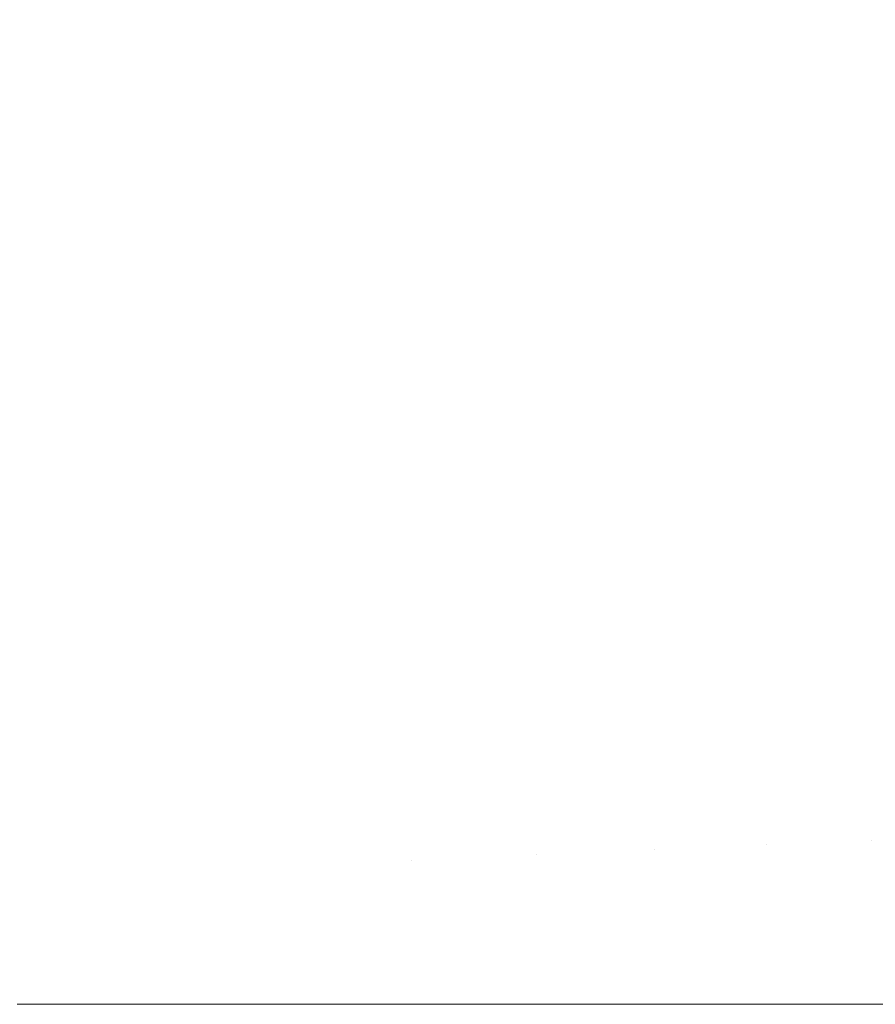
# Model space of a CAD drawing. Header units: centimetres. Extents: x -26 to 27.3, y -25.9 to -24.1.
# Tile 218 of 224: x 27.2474 to 27.2665, y -24.1599 to -24.1379. Entities that reach past the tile are written whole.
import ezdxf

# ---------------------------------------------------------------- set-up
doc = ezdxf.new("R2010")
doc.units = ezdxf.units.CM
doc.header["$LTSCALE"] = 2.54
doc.layers.add('Lucido design-1', color=7, linetype='Continuous')

# ---------------------------------------------------------------- blocks, each defined once
blk = doc.blocks.new('Gruppo-7-1')
at = {"color": 7, "linetype": 'Continuous', "lineweight": 9}
for points, invisible_edges in [([(27.26264, -24.134625, 1182.376969), (27.263666, -24.138144, 1182.376969), (27.265793, -24.137575, 1182.373397), (27.26474, -24.133963, 1182.373397)], 15), ([(27.264406, -24.134069, 1181.671466), (27.265454, -24.137665, 1181.671466), (27.263356, -24.138227, 1181.667991), (27.262334, -24.134722, 1181.667991)], 15), ([(27.249072, -24.135664, 1182.393323), (27.250065, -24.138591, 1182.393323), (27.252844, -24.137714, 1182.390274), (27.25181, -24.134668, 1182.390274)], 15), ([(27.260397, -24.135333, 1182.380449), (27.261394, -24.138753, 1182.380449), (27.263666, -24.138144, 1182.376969), (27.26264, -24.134625, 1182.376969)], 15), ([(27.251736, -24.134695, 1181.655094), (27.252769, -24.137738, 1181.655094), (27.250079, -24.138586, 1181.652146), (27.249086, -24.135659, 1181.652146)], 15), ([(27.262334, -24.134722, 1181.667991), (27.263356, -24.138227, 1181.667991), (27.261124, -24.138826, 1181.664611), (27.26013, -24.135417, 1181.664611)], 15), ([(27.258014, -24.136084, 1182.383831), (27.258981, -24.1394, 1182.383831), (27.261394, -24.138753, 1182.380449), (27.260397, -24.135333, 1182.380449)], 15), ([(27.26013, -24.135417, 1181.664611), (27.261124, -24.138826, 1181.664611), (27.258762, -24.139458, 1181.661332), (27.257799, -24.136152, 1181.661332)], 15), ([(27.246212, -24.136705, 1182.39625), (27.247163, -24.139506, 1182.39625), (27.250065, -24.138591, 1182.393323), (27.249072, -24.135664, 1182.393323)], 15), ([(27.249086, -24.135659, 1181.652146), (27.250079, -24.138586, 1181.652146), (27.24728, -24.139468, 1181.649318), (27.246328, -24.136663, 1181.649318)], 15), ([(27.257799, -24.136152, 1181.661332), (27.258762, -24.139458, 1181.661332), (27.256275, -24.140125, 1181.658157), (27.255343, -24.136926, 1181.658157)], 15), ([(27.255495, -24.136878, 1182.387108), (27.256429, -24.140084, 1182.387108), (27.258981, -24.1394, 1182.383831), (27.258014, -24.136084, 1182.383831)], 15), ([(27.255343, -24.136926, 1181.658157), (27.256275, -24.140125, 1181.658157), (27.253668, -24.140823, 1181.655094), (27.252769, -24.137738, 1181.655094)], 15), ([(27.252844, -24.137714, 1182.390274), (27.253744, -24.140803, 1182.390274), (27.256429, -24.140084, 1182.387108), (27.255495, -24.136878, 1182.387108)], 15), ([(27.265793, -24.137575, 1182.373397), (27.266687, -24.141228, 1182.373397), (27.268686, -24.140785, 1182.369739), (27.267771, -24.137044, 1182.369739)], 15), ([(27.267415, -24.13714, 1181.67503), (27.268327, -24.140865, 1181.67503), (27.266345, -24.141304, 1181.671466), (27.265454, -24.137665, 1181.671466)], 15), ([(27.250065, -24.138591, 1182.393323), (27.25093, -24.141557, 1182.393323), (27.253744, -24.140803, 1182.390274), (27.252844, -24.137714, 1182.390274)], 15), ([(27.252769, -24.137738, 1181.655094), (27.253668, -24.140823, 1181.655094), (27.250944, -24.141553, 1181.652146), (27.250079, -24.138586, 1181.652146)], 15), ([(27.265454, -24.137665, 1181.671466), (27.266345, -24.141304, 1181.671466), (27.264224, -24.141774, 1181.667991), (27.263356, -24.138227, 1181.667991)], 15), ([(27.263666, -24.138144, 1182.376969), (27.264537, -24.141705, 1182.376969), (27.266687, -24.141228, 1182.373397), (27.265793, -24.137575, 1182.373397)], 15), ([(27.261394, -24.138753, 1182.380449), (27.262241, -24.142214, 1182.380449), (27.264537, -24.141705, 1182.376969), (27.263666, -24.138144, 1182.376969)], 15), ([(27.263356, -24.138227, 1181.667991), (27.264224, -24.141774, 1181.667991), (27.261968, -24.142274, 1181.664611), (27.261124, -24.138826, 1181.664611)], 15), ([(27.247163, -24.139506, 1182.39625), (27.24799, -24.142345, 1182.39625), (27.25093, -24.141557, 1182.393323), (27.250065, -24.138591, 1182.393323)], 15), ([(27.250079, -24.138586, 1181.652146), (27.250944, -24.141553, 1181.652146), (27.24811, -24.142313, 1181.649318), (27.24728, -24.139468, 1181.649318)], 15), ([(27.261124, -24.138826, 1181.664611), (27.261968, -24.142274, 1181.664611), (27.259581, -24.142804, 1181.661332), (27.258762, -24.139458, 1181.661332)], 15), ([(27.258981, -24.1394, 1182.383831), (27.259802, -24.142755, 1182.383831), (27.262241, -24.142214, 1182.380449), (27.261394, -24.138753, 1182.380449)], 15), ([(27.244142, -24.140458, 1182.399049), (27.244931, -24.143165, 1182.399049), (27.24799, -24.142345, 1182.39625), (27.247163, -24.139506, 1182.39625)], 15), ([(27.24728, -24.139468, 1181.649318), (27.24811, -24.142313, 1181.649318), (27.245169, -24.143101, 1181.646615), (27.244377, -24.140384, 1181.646615)], 15), ([(27.258762, -24.139458, 1181.661332), (27.259581, -24.142804, 1181.661332), (27.257067, -24.143361, 1181.658157), (27.256275, -24.140125, 1181.658157)], 15), ([(27.256429, -24.140084, 1182.387108), (27.257223, -24.143326, 1182.387108), (27.259802, -24.142755, 1182.383831), (27.258981, -24.1394, 1182.383831)], 15), ([(27.256275, -24.140125, 1181.658157), (27.257067, -24.143361, 1181.658157), (27.254432, -24.143945, 1181.655094), (27.253668, -24.140823, 1181.655094)], 15), ([(27.253744, -24.140803, 1182.390274), (27.254509, -24.143928, 1182.390274), (27.257223, -24.143326, 1182.387108), (27.256429, -24.140084, 1182.387108)], 15), ([(27.25093, -24.141557, 1182.393323), (27.251664, -24.144559, 1182.393323), (27.254509, -24.143928, 1182.390274), (27.253744, -24.140803, 1182.390274)], 15), ([(27.253668, -24.140823, 1181.655094), (27.254432, -24.143945, 1181.655094), (27.251679, -24.144555, 1181.652146), (27.250944, -24.141553, 1181.652146)], 15), ([(27.268327, -24.140865, 1181.67503), (27.269075, -24.144626, 1181.67503), (27.267076, -24.144978, 1181.671466), (27.266345, -24.141304, 1181.671466)], 15), ([(27.264537, -24.141705, 1182.376969), (27.265252, -24.1453, 1182.376969), (27.267421, -24.144917, 1182.373397), (27.266687, -24.141228, 1182.373397)], 15), ([(27.266345, -24.141304, 1181.671466), (27.267076, -24.144978, 1181.671466), (27.264936, -24.145355, 1181.667991), (27.264224, -24.141774, 1181.667991)], 15), ([(27.24799, -24.142345, 1182.39625), (27.248693, -24.145217, 1182.39625), (27.251664, -24.144559, 1182.393323), (27.25093, -24.141557, 1182.393323)], 15), ([(27.250944, -24.141553, 1181.652146), (27.251679, -24.144555, 1181.652146), (27.248814, -24.145191, 1181.649318), (27.24811, -24.142313, 1181.649318)], 15), ([(27.262241, -24.142214, 1182.380449), (27.262936, -24.145708, 1182.380449), (27.265252, -24.1453, 1182.376969), (27.264537, -24.141705, 1182.376969)], 15), ([(27.264224, -24.141774, 1181.667991), (27.264936, -24.145355, 1181.667991), (27.262661, -24.145757, 1181.664611), (27.261968, -24.142274, 1181.664611)], 15), ([(27.244931, -24.143165, 1182.399049), (27.245601, -24.145903, 1182.399049), (27.248693, -24.145217, 1182.39625), (27.24799, -24.142345, 1182.39625)], 15), ([(27.24811, -24.142313, 1181.649318), (27.248814, -24.145191, 1181.649318), (27.245841, -24.14585, 1181.646615), (27.245169, -24.143101, 1181.646615)], 15), ([(27.261968, -24.142274, 1181.664611), (27.262661, -24.145757, 1181.664611), (27.260253, -24.146181, 1181.661332), (27.259581, -24.142804, 1181.661332)], 15), ([(27.259802, -24.142755, 1182.383831), (27.260475, -24.146142, 1182.383831), (27.262936, -24.145708, 1182.380449), (27.262241, -24.142214, 1182.380449)], 15), ([(27.259581, -24.142804, 1181.661332), (27.260253, -24.146181, 1181.661332), (27.257717, -24.146628, 1181.658157), (27.257067, -24.143361, 1181.658157)], 15), ([(27.257223, -24.143326, 1182.387108), (27.257874, -24.146601, 1182.387108), (27.260475, -24.146142, 1182.383831), (27.259802, -24.142755, 1182.383831)], 15), ([(27.257067, -24.143361, 1181.658157), (27.257717, -24.146628, 1181.658157), (27.255059, -24.147097, 1181.655094), (27.254432, -24.143945, 1181.655094)], 15), ([(27.254509, -24.143928, 1182.390274), (27.255137, -24.147083, 1182.390274), (27.257874, -24.146601, 1182.387108), (27.257223, -24.143326, 1182.387108)], 15), ([(27.251664, -24.144559, 1182.393323), (27.252267, -24.147589, 1182.393323), (27.255137, -24.147083, 1182.390274), (27.254509, -24.143928, 1182.390274)], 15), ([(27.254432, -24.143945, 1181.655094), (27.255059, -24.147097, 1181.655094), (27.252282, -24.147587, 1181.652146), (27.251679, -24.144555, 1181.652146)], 15), ([(27.248693, -24.145217, 1182.39625), (27.24927, -24.148118, 1182.39625), (27.252267, -24.147589, 1182.393323), (27.251664, -24.144559, 1182.393323)], 15), ([(27.251679, -24.144555, 1181.652146), (27.252282, -24.147587, 1181.652146), (27.249392, -24.148096, 1181.649318), (27.248814, -24.145191, 1181.649318)], 15), ([(27.267076, -24.144978, 1181.671466), (27.267646, -24.148681, 1181.671466), (27.265492, -24.148964, 1181.667991), (27.264936, -24.145355, 1181.667991)], 15), ([(27.265252, -24.1453, 1182.376969), (27.26581, -24.148922, 1182.376969), (27.267993, -24.148635, 1182.373397), (27.267421, -24.144917, 1182.373397)], 15), ([(27.245601, -24.145903, 1182.399049), (27.246151, -24.148668, 1182.399049), (27.24927, -24.148118, 1182.39625), (27.248693, -24.145217, 1182.39625)], 15), ([(27.248814, -24.145191, 1181.649318), (27.249392, -24.148096, 1181.649318), (27.246393, -24.148625, 1181.646615), (27.245841, -24.14585, 1181.646615)], 15), ([(27.264936, -24.145355, 1181.667991), (27.265492, -24.148964, 1181.667991), (27.263201, -24.149266, 1181.664611), (27.262661, -24.145757, 1181.664611)], 15), ([(27.262936, -24.145708, 1182.380449), (27.263478, -24.149229, 1182.380449), (27.26581, -24.148922, 1182.376969), (27.265252, -24.1453, 1182.376969)], 15), ([(27.262661, -24.145757, 1181.664611), (27.263201, -24.149266, 1181.664611), (27.260777, -24.149585, 1181.661332), (27.260253, -24.146181, 1181.661332)], 15), ([(27.260475, -24.146142, 1182.383831), (27.261001, -24.149556, 1182.383831), (27.263478, -24.149229, 1182.380449), (27.262936, -24.145708, 1182.380449)], 15), ([(27.260253, -24.146181, 1181.661332), (27.260777, -24.149585, 1181.661332), (27.258224, -24.149921, 1181.658157), (27.257717, -24.146628, 1181.658157)], 15), ([(27.257874, -24.146601, 1182.387108), (27.258382, -24.1499, 1182.387108), (27.261001, -24.149556, 1182.383831), (27.260475, -24.146142, 1182.383831)], 15), ([(27.257717, -24.146628, 1181.658157), (27.258224, -24.149921, 1181.658157), (27.255548, -24.150273, 1181.655094), (27.255059, -24.147097, 1181.655094)], 15), ([(27.255137, -24.147083, 1182.390274), (27.255626, -24.150263, 1182.390274), (27.258382, -24.1499, 1182.387108), (27.257874, -24.146601, 1182.387108)], 15), ([(27.252267, -24.147589, 1182.393323), (27.252737, -24.150643, 1182.393323), (27.255626, -24.150263, 1182.390274), (27.255137, -24.147083, 1182.390274)], 15), ([(27.255059, -24.147097, 1181.655094), (27.255548, -24.150273, 1181.655094), (27.252752, -24.150642, 1181.652146), (27.252282, -24.147587, 1181.652146)], 15), ([(27.24927, -24.148118, 1182.39625), (27.24972, -24.151041, 1182.39625), (27.252737, -24.150643, 1182.393323), (27.252267, -24.147589, 1182.393323)], 15), ([(27.252282, -24.147587, 1181.652146), (27.252752, -24.150642, 1181.652146), (27.249842, -24.151025, 1181.649318), (27.249392, -24.148096, 1181.649318)], 15), ([(27.246151, -24.148668, 1182.399049), (27.24658, -24.151454, 1182.399049), (27.24972, -24.151041, 1182.39625), (27.24927, -24.148118, 1182.39625)], 15), ([(27.249392, -24.148096, 1181.649318), (27.249842, -24.151025, 1181.649318), (27.246824, -24.151422, 1181.646615), (27.246393, -24.148625, 1181.646615)], 15), ([(27.267646, -24.148681, 1181.671466), (27.268053, -24.152405, 1181.671466), (27.265889, -24.152594, 1181.667991), (27.265492, -24.148964, 1181.667991)], 15), ([(27.26581, -24.148922, 1182.376969), (27.266209, -24.152566, 1182.376969), (27.268402, -24.152374, 1182.373397), (27.267993, -24.148635, 1182.373397)], 15), ([(27.265492, -24.148964, 1181.667991), (27.265889, -24.152594, 1181.667991), (27.263587, -24.152795, 1181.664611), (27.263201, -24.149266, 1181.664611)], 15), ([(27.263478, -24.149229, 1182.380449), (27.263866, -24.152771, 1182.380449), (27.266209, -24.152566, 1182.376969), (27.26581, -24.148922, 1182.376969)], 15), ([(27.263201, -24.149266, 1181.664611), (27.263587, -24.152795, 1181.664611), (27.261152, -24.153008, 1181.661332), (27.260777, -24.149585, 1181.661332)], 15), ([(27.261001, -24.149556, 1182.383831), (27.261377, -24.152989, 1182.383831), (27.263866, -24.152771, 1182.380449), (27.263478, -24.149229, 1182.380449)], 15), ([(27.260777, -24.149585, 1181.661332), (27.261152, -24.153008, 1181.661332), (27.258587, -24.153233, 1181.658157), (27.258224, -24.149921, 1181.658157)], 15), ([(27.258382, -24.1499, 1182.387108), (27.258745, -24.153219, 1182.387108), (27.261377, -24.152989, 1182.383831), (27.261001, -24.149556, 1182.383831)], 15), ([(27.258224, -24.149921, 1181.658157), (27.258587, -24.153233, 1181.658157), (27.255897, -24.153468, 1181.655094), (27.255548, -24.150273, 1181.655094)], 15), ([(27.255626, -24.150263, 1182.390274), (27.255976, -24.153461, 1182.390274), (27.258745, -24.153219, 1182.387108), (27.258382, -24.1499, 1182.387108)], 15), ([(27.252737, -24.150643, 1182.393323), (27.253073, -24.153715, 1182.393323), (27.255976, -24.153461, 1182.390274), (27.255626, -24.150263, 1182.390274)], 15), ([(27.255548, -24.150273, 1181.655094), (27.255897, -24.153468, 1181.655094), (27.253089, -24.153714, 1181.652146), (27.252752, -24.150642, 1181.652146)], 15), ([(27.24972, -24.151041, 1182.39625), (27.250042, -24.15398, 1182.39625), (27.253073, -24.153715, 1182.393323), (27.252737, -24.150643, 1182.393323)], 15), ([(27.252752, -24.150642, 1181.652146), (27.253089, -24.153714, 1181.652146), (27.250165, -24.15397, 1181.649318), (27.249842, -24.151025, 1181.649318)], 15), ([(27.24658, -24.151454, 1182.399049), (27.246886, -24.154256, 1182.399049), (27.250042, -24.15398, 1182.39625), (27.24972, -24.151041, 1182.39625)], 15), ([(27.249842, -24.151025, 1181.649318), (27.250165, -24.15397, 1181.649318), (27.247132, -24.154235, 1181.646615), (27.246824, -24.151422, 1181.646615)], 15), ([(27.268053, -24.152405, 1181.671466), (27.268298, -24.156143, 1181.671466), (27.266128, -24.156237, 1181.667991), (27.265889, -24.152594, 1181.667991)], 15), ([(27.266209, -24.152566, 1182.376969), (27.266449, -24.156223, 1182.376969), (27.268648, -24.156127, 1182.373397), (27.268402, -24.152374, 1182.373397)], 15), ([(27.265889, -24.152594, 1181.667991), (27.266128, -24.156237, 1181.667991), (27.263819, -24.156338, 1181.664611), (27.263587, -24.152795, 1181.664611)], 15), ([(27.263866, -24.152771, 1182.380449), (27.264099, -24.156326, 1182.380449), (27.266449, -24.156223, 1182.376969), (27.266209, -24.152566, 1182.376969)], 15), ([(27.263587, -24.152795, 1181.664611), (27.263819, -24.156338, 1181.664611), (27.261377, -24.156445, 1181.661332), (27.261152, -24.153008, 1181.661332)], 15), ([(27.261377, -24.152989, 1182.383831), (27.261603, -24.156435, 1182.383831), (27.264099, -24.156326, 1182.380449), (27.263866, -24.152771, 1182.380449)], 15), ([(27.261152, -24.153008, 1181.661332), (27.261377, -24.156445, 1181.661332), (27.258805, -24.156557, 1181.658157), (27.258587, -24.153233, 1181.658157)], 15), ([(27.258745, -24.153219, 1182.387108), (27.258964, -24.15655, 1182.387108), (27.261603, -24.156435, 1182.383831), (27.261377, -24.152989, 1182.383831)], 15), ([(27.258587, -24.153233, 1181.658157), (27.258805, -24.156557, 1181.658157), (27.256108, -24.156675, 1181.655094), (27.255897, -24.153468, 1181.655094)], 15), ([(27.255976, -24.153461, 1182.390274), (27.256187, -24.156672, 1182.390274), (27.258964, -24.15655, 1182.387108), (27.258745, -24.153219, 1182.387108)], 15), ([(27.253073, -24.153715, 1182.393323), (27.253275, -24.156799, 1182.393323), (27.256187, -24.156672, 1182.390274), (27.255976, -24.153461, 1182.390274)], 15), ([(27.255897, -24.153468, 1181.655094), (27.256108, -24.156675, 1181.655094), (27.253291, -24.156798, 1181.652146), (27.253089, -24.153714, 1181.652146)], 15), ([(27.250042, -24.15398, 1182.39625), (27.250235, -24.156931, 1182.39625), (27.253275, -24.156799, 1182.393323), (27.253073, -24.153715, 1182.393323)], 15), ([(27.253089, -24.153714, 1181.652146), (27.253291, -24.156798, 1181.652146), (27.250359, -24.156926, 1181.649318), (27.250165, -24.15397, 1181.649318)], 15), ([(27.246886, -24.154256, 1182.399049), (27.247071, -24.15707, 1182.399049), (27.250235, -24.156931, 1182.39625), (27.250042, -24.15398, 1182.39625)], 15), ([(27.250165, -24.15397, 1181.649318), (27.250359, -24.156926, 1181.649318), (27.247317, -24.157059, 1181.646615), (27.247132, -24.154235, 1181.646615)], 15), ([(27.268298, -24.156143, 1181.671466), (27.26838, -24.159888, 1181.671466), (27.266208, -24.159888, 1181.667991), (27.266128, -24.156237, 1181.667991)], 13), ([(27.268648, -24.156127, 1182.373397), (27.266449, -24.156223, 1182.376969), (27.266529, -24.159888, 1182.376969), (27.26837, -24.159888, 1182.373982)], 11), ([(27.261603, -24.156435, 1182.383831), (27.258964, -24.15655, 1182.387108), (27.259037, -24.159888, 1182.387108), (27.261446, -24.159888, 1182.384118)], 11), ([(27.263819, -24.156338, 1181.664611), (27.263897, -24.159888, 1181.664611), (27.261452, -24.159888, 1181.661332), (27.261377, -24.156445, 1181.661332)], 13), ([(27.261446, -24.159888, 1182.384118), (27.261678, -24.159888, 1182.383831), (27.261603, -24.156435, 1182.383831)], 10), ([(27.264099, -24.156326, 1182.380449), (27.261603, -24.156435, 1182.383831), (27.261678, -24.159888, 1182.383831), (27.26389, -24.159888, 1182.380838)], 11), ([(27.266128, -24.156237, 1181.667991), (27.266208, -24.159888, 1181.667991), (27.263897, -24.159888, 1181.664611), (27.263819, -24.156338, 1181.664611)], 13), ([(27.26389, -24.159888, 1182.380838), (27.264177, -24.159888, 1182.380449), (27.264099, -24.156326, 1182.380449)], 10), ([(27.266449, -24.156223, 1182.376969), (27.264099, -24.156326, 1182.380449), (27.264177, -24.159888, 1182.380449), (27.266199, -24.159888, 1182.377457)], 11), ([(27.266199, -24.159888, 1182.377457), (27.266529, -24.159888, 1182.376969), (27.266449, -24.156223, 1182.376969)], 10), ([(27.258805, -24.156557, 1181.658157), (27.258877, -24.159888, 1181.658157), (27.256178, -24.159888, 1181.655094), (27.256108, -24.156675, 1181.655094)], 13), ([(27.258964, -24.15655, 1182.387108), (27.256187, -24.156672, 1182.390274), (27.256257, -24.159888, 1182.390274), (27.258874, -24.159888, 1182.387294)], 11), ([(27.261377, -24.156445, 1181.661332), (27.261452, -24.159888, 1181.661332), (27.258877, -24.159888, 1181.658157), (27.258805, -24.156557, 1181.658157)], 13), ([(27.258874, -24.159888, 1182.387294), (27.259037, -24.159888, 1182.387108), (27.258964, -24.15655, 1182.387108)], 10), ([(27.250421, -24.159888, 1182.396133), (27.253343, -24.159888, 1182.393323), (27.253275, -24.156799, 1182.393323), (27.250235, -24.156931, 1182.39625)], 14), ([(27.253291, -24.156798, 1181.652146), (27.253358, -24.159888, 1181.652146), (27.250423, -24.159888, 1181.649318), (27.250359, -24.156926, 1181.649318)], 13), ([(27.253358, -24.159888, 1182.393308), (27.256176, -24.159888, 1182.390359), (27.256187, -24.156672, 1182.390274), (27.253275, -24.156799, 1182.393323)], 14), ([(27.253275, -24.156799, 1182.393323), (27.253343, -24.159888, 1182.393323), (27.253358, -24.159888, 1182.393308)], 9), ([(27.256108, -24.156675, 1181.655094), (27.256178, -24.159888, 1181.655094), (27.253358, -24.159888, 1181.652146), (27.253291, -24.156798, 1181.652146)], 13), ([(27.256176, -24.159888, 1182.390359), (27.256257, -24.159888, 1182.390274), (27.256187, -24.156672, 1182.390274)], 10), ([(27.247375, -24.159888, 1182.398835), (27.2503, -24.159888, 1182.39625), (27.250235, -24.156931, 1182.39625), (27.247071, -24.15707, 1182.399049)], 14), ([(27.250359, -24.156926, 1181.649318), (27.250423, -24.159888, 1181.649318), (27.247379, -24.159888, 1181.646615), (27.247317, -24.157059, 1181.646615)], 13), ([(27.250235, -24.156931, 1182.39625), (27.2503, -24.159888, 1182.39625), (27.250421, -24.159888, 1182.396133)], 9), ([(27.2503, -24.159888, 1182.39625), (27.247375, -24.159888, 1182.398835), (27.247375, -25.759888, 1182.398835), (27.2503, -25.759888, 1182.39625)], 10), ([(27.2503, -25.759888, 1182.39625), (27.250421, -25.759888, 1182.396133), (27.250421, -24.159888, 1182.396133), (27.2503, -24.159888, 1182.39625)], 10), ([(27.253343, -24.159888, 1182.393323), (27.250421, -24.159888, 1182.396133), (27.250421, -25.759888, 1182.396133), (27.253343, -25.759888, 1182.393323)], 10), ([(27.253343, -25.759888, 1182.393323), (27.253358, -25.759888, 1182.393308), (27.253358, -24.159888, 1182.393308), (27.253343, -24.159888, 1182.393323)], 10), ([(27.256176, -25.759888, 1182.390359), (27.256176, -24.159888, 1182.390359), (27.253358, -24.159888, 1182.393308), (27.253358, -25.759888, 1182.393308)], 5), ([(27.256257, -24.159888, 1182.390274), (27.256176, -24.159888, 1182.390359), (27.256176, -25.759888, 1182.390359), (27.256257, -25.759888, 1182.390274)], 10), ([(27.256257, -25.759888, 1182.390274), (27.258874, -25.759888, 1182.387294), (27.258874, -24.159888, 1182.387294), (27.256257, -24.159888, 1182.390274)], 10), ([(27.259037, -24.159888, 1182.387108), (27.258874, -24.159888, 1182.387294), (27.258874, -25.759888, 1182.387294), (27.259037, -25.759888, 1182.387108)], 10), ([(27.259037, -25.759888, 1182.387108), (27.261446, -25.759888, 1182.384118), (27.261446, -24.159888, 1182.384118), (27.259037, -24.159888, 1182.387108)], 10), ([(27.261678, -24.159888, 1182.383831), (27.261446, -24.159888, 1182.384118), (27.261446, -25.759888, 1182.384118), (27.261678, -25.759888, 1182.383831)], 10), ([(27.261678, -25.759888, 1182.383831), (27.26389, -25.759888, 1182.380838), (27.26389, -24.159888, 1182.380838), (27.261678, -24.159888, 1182.383831)], 10), ([(27.264177, -24.159888, 1182.380449), (27.26389, -24.159888, 1182.380838), (27.26389, -25.759888, 1182.380838), (27.264177, -25.759888, 1182.380449)], 10), ([(27.264177, -25.759888, 1182.380449), (27.266199, -25.759888, 1182.377457), (27.266199, -24.159888, 1182.377457), (27.264177, -24.159888, 1182.380449)], 10), ([(27.266529, -24.159888, 1182.376969), (27.266199, -24.159888, 1182.377457), (27.266199, -25.759888, 1182.377457), (27.266529, -25.759888, 1182.376969)], 10)]:
    blk.add_3dface(points, dxfattribs=dict(at, invisible_edges=invisible_edges))

msp = doc.modelspace()

# ---------------------------------------------------------------- block references
at = {"layer": 'Lucido design-1', "color": 7}
msp.add_blockref('Gruppo-7-1', (0, 0), dxfattribs=at)

doc.saveas('drawing.dxf')
